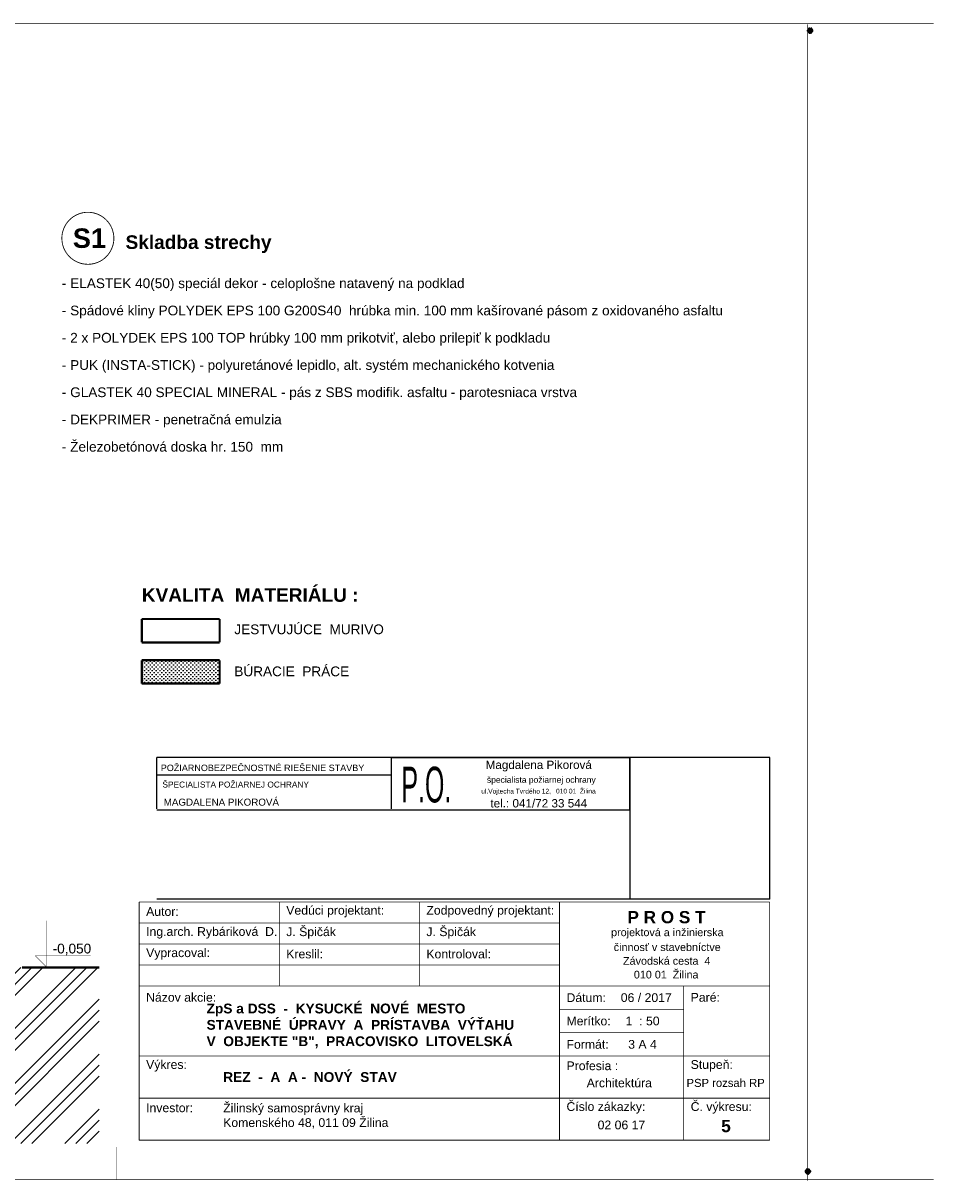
# Model space of a CAD drawing. Extents: x -289843 to 60066, y -44128 to 109843.
# Tile 60 of 61: x 48368 to 60066, y -5032 to 9836. Entities that reach past the tile are written whole.
import ezdxf
from ezdxf.enums import TextEntityAlignment as Align

# ---------------------------------------------------------------- set-up
doc = ezdxf.new("R2010")
doc.units = 0
doc.header["$MEASUREMENT"] = 0
for name, color, linetype in [('KÓTY', 7, 'Continuous'), ('múry', 7, 'Continuous'), ('TEXTY', 7, 'Continuous'), ('vyplne', 7, 'Continuous'), ('čiary', 7, 'Continuous')]:
    doc.layers.add(name, color=color, linetype=linetype)
doc.layers.add('PO VECI', color=1, linetype='Continuous', lineweight=60)
doc.styles.add('GENERATED_STYLE_1', font='arial.ttf')
doc.styles.get("Standard").update_dxf_attribs({"font": 'txt', "bigfont": 'BIGFONT.SHX'})
doc.styles.add('style1', font='arial.ttf', dxfattribs={"height": 150})

# ---------------------------------------------------------------- blocks, each defined once
blk = doc.blocks.new('HATCH_557', base_point=(8197, -2313))
at = {"layer": 'vyplne'}
h = blk.add_hatch(dxfattribs=at)
h.set_pattern_fill('ALUMINUM SIDING', color=14, scale=100, angle=45, style=0, pattern_type=0)
h.set_pattern_definition([(45, (0, 0), (-353.553, 353.553), []), (45, (-70.7, 70.7), (-353.553, 353.553), []), (45, (-141.4, 141.4), (-353.553, 353.553), [])])
h.paths.add_polyline_path([(8197, -2313), (8197, -50), (6605, -50), (6605, -100), (6105, -100), (6105, -1500), (5705, -1500), (5705, -550), (-2245, -550), (-2245, -1300), (-2695, -1300), (-2695, -1450), (-4520, -1450), (-4520, -1500), (-4920, -1500), (-4920, -1300), (-4920, -550), (-5445, -550), (-10045, -550), (-10045, -1500), (-10445, -1500), (-10445, -400), (-11945, -400), (-11945, -350), (-12435, -350), (-12435, -2313)], flags=0)
blk = doc.blocks.new('DIM_2105', base_point=(7524, -50))
at = {"layer": 'KÓTY', "color": 124, "linetype": 'Continuous', "const_width": 6.17}
for points in [[(7524, -50), (7524, 550)], [(7524, -50), (7374, 100)], [(7374, 100), (7524, 100)], [(7524, 100), (8088, 100)], [(7524, -50), (7224, -50)], [(7524, -50), (7636, -50)]]:
    blk.add_lwpolyline(points, dxfattribs=at)
at = {"layer": 'KÓTY', "color": 124, "style": 'GENERATED_STYLE_1', "oblique": 0}
blk.add_text('-0,050', height=125, dxfattribs=at).set_placement((7599, 130))

msp = doc.modelspace()

# ---------------------------------------------------------------- hatches: boundary and pattern name
at = {"layer": 'vyplne'}
h = msp.add_hatch(dxfattribs=at)
h.set_pattern_fill('% \xa025', scale=34.999999, angle=45, style=0, pattern_type=0)
h.set_pattern_definition([(45, (40473.53, -2241.554), (-24.74874, 24.74874), [0, -35])])
h.paths.add_polyline_path([(49892.5, 1354.6), (50892.5, 1354.6), (50892.5, 1654.6), (49892.5, 1654.6)], flags=0)

# ---------------------------------------------------------------- linework, layer by layer
at = {"layer": 'múry', "color": 7, "linetype": 'Continuous'}
for points, const_width in [([(28563.5, 9833.2), (60063.5, 9833.2)], 6), ([(58444.8, -5029.3), (58444.8, 9820.7)], 6), ([(50892.5, 2182.7), (49892.5, 2182.7)], 27.5), ([(49892.5, 2182.7), (49892.5, 1882.7)], 27.5), ([(50892.5, 1882.7), (50892.5, 2182.7)], 27.5), ([(49892.5, 1882.7), (50892.5, 1882.7)], 27.5), ([(50892.5, 1654.6), (49892.5, 1654.6)], 27.5), ([(49892.5, 1654.6), (49892.5, 1354.6)], 27.5), ([(50892.5, 1354.6), (50892.5, 1654.6)], 27.5), ([(49892.5, 1354.6), (50892.5, 1354.6)], 27.5), ([(48353.5, -2291.6), (49345, -2291.6)], 27.5), ([(49563.5, -5016.8), (49563.5, -4599.1)], 6), ([(28563.5, -5016.8), (60063.5, -5016.8)], 6)]:
    msp.add_lwpolyline(points, dxfattribs=dict(at, const_width=const_width))
at = {"layer": 'PO VECI', "color": 7, "linetype": 'Continuous', "lineweight": 25}
for p, q in [((57961.1, 403.2), (50086.1, 403.2)), ((50086.1, -253.1), (50086.1, 403.2)), ((53098.4, 403.2), (56160.9, 403.2)), ((53098.4, -253.1), (53098.4, 403.2)), ((56160.9, -271.8), (56160.9, 403.2)), ((56160.9, 403.2), (56160.9, -1415.4)), ((57961.1, -1415.4), (57961.1, 403.2)), ((53098.4, 178.2), (50086.1, 178.2)), ((56160.9, -271.8), (50086.1, -271.8)), ((56160.9, -271.8), (53098.4, -271.8)), ((57961.1, -1415.4), (50086.1, -1415.4))]:
    msp.add_line(p, q, dxfattribs=at)
at = {"layer": 'čiary', "color": 7, "linetype": 'Continuous', "const_width": 11}
msp.add_lwpolyline([(48865.2, 7073.1, 1), (49533.4, 7073.1, 1)], format="xyb", close=True, dxfattribs=at)
at = {"layer": 'čiary', "color": 7, "linetype": 'Continuous', "const_width": 9.9}
for points in [[(49857.7, -1449.9), (49857.7, -4509.9)], [(49857.7, -1449.9), (57957.7, -1449.9)], [(51657.7, -1449.9), (51657.7, -2529.9)], [(53457.7, -1449.9), (53457.7, -2529.9)], [(55257.7, -1449.9), (55257.7, -4509.9)], [(57957.7, -1449.9), (57957.7, -4509.9)], [(49857.7, -1719.9), (55257.7, -1719.9)], [(55257.7, -1989.9), (49857.7, -1989.9)], [(55257.7, -2259.9), (49857.7, -2259.9)], [(57957.7, -2529.9), (49857.7, -2529.9)], [(56852.8, -4509.9), (56852.8, -2529.9)], [(55257.7, -2829.9), (56852.8, -2829.9)], [(56852.8, -3129.9), (55257.7, -3129.9)], [(57957.7, -3429.9), (49857.7, -3429.9)], [(49857.7, -3969.9), (57957.7, -3969.9)], [(57957.7, -4509.9), (49857.7, -4509.9)]]:
    msp.add_lwpolyline(points, dxfattribs=at)

# ---------------------------------------------------------------- block references
at = {"layer": 'KÓTY', "color": 7, "linetype": 'Continuous'}
msp.add_blockref('DIM_2105', (48671.9, -2291.6), dxfattribs=at)
at = {"layer": 'vyplne', "color": 7, "linetype": 'Continuous'}
msp.add_blockref('HATCH_557', (49345, -4554.4), dxfattribs=at)

# ---------------------------------------------------------------- texts
at = {"layer": 'PO VECI', "color": 1, "ltscale": 30}
for p in [(58348.8, 9713), (58319.8, -4939.2)]:
    msp.add_text('.', height=600, dxfattribs=at).set_placement(p)
at = {"layer": 'PO VECI', "color": 1, "style": 'style1'}
msp.add_text('POŽIARNOBEZPEČNOSTNÉ RIEŠENIE STAVBY', height=82.952, dxfattribs=at).set_placement((50136.1, 313.2), align=Align.TOP_LEFT)
at = {"layer": 'PO VECI', "color": 7, "style": 'style1'}
for s, height, p in [('Magdalena Pikorová', 107.069, (54309.4, 364.6)), ('špecialista požiarnej ochrany', 77.868, (54326.1, 157.8)), ('ul.Vojtecha Tvrdého 12,', 60.737, (54252.2, 2.5)), ('010 01  Žilina       ', 60.737, (55213.2, 3.4)), ('tel.: 041/72 33 544', 107.458, (54370.1, -129.2))]:
    msp.add_text(s, height=height, dxfattribs=at).set_placement(p, align=Align.TOP_LEFT)
at = {"layer": 'PO VECI', "color": 1, "lineweight": 25, "style": 'style1', "width": 0.5}
msp.add_text('P.O.', height=458.64, dxfattribs=at).set_placement((53227, 286.4), align=Align.TOP_LEFT)
at = {"layer": 'PO VECI', "color": 7, "linetype": 'Continuous', "lineweight": 25, "attachment_point": 7, "style": 'GENERATED_STYLE_1'}
for s, insert, char_height in [('ŠPECIALISTA POŽIARNEJ OCHRANY', (50157.3, 18.2), 76.5), ('MAGDALENA PIKOROVÁ', (50173.6, -215), 90)]:
    msp.add_mtext(s, dxfattribs=dict(at, insert=insert, char_height=char_height))
at = {"layer": 'TEXTY', "color": 7, "style": 'GENERATED_STYLE_1'}
for s, insert, char_height, width, attachment_point in [('{\\fArial CE|b1|i0|c238|p34;S1}', (49219.3, 7073.1), 250, 840, 5), ('{\\fArial CE|b1|i0|c238|p34;Skladba strechy  }', (49683.7, 6883.4), 175, 2571.387, 7), ('{\\fArial CE|b0|i0|c238|p34;- ELASTEK 40(50) speciál dekor - celoplošne natavený na podklad}', (48865.2, 6558.4), 125, 5843.91, 1), ('{\\fArial CE|b0|i0|c238|p34;- Spádové kliny POLYDEK EPS 100 G200S40  hrúbka min. 100 mm kašírované pásom z oxidovaného asfaltu}', (48865.2, 6208.4), 125, 9087.617, 1), ('{\\fArial CE|b0|i0|c238|p34;- 2 x POLYDEK EPS 100 TOP hrúbky 100 mm prikotviť, alebo prilepiť k podkladu }', (48865.2, 5858.4), 125, 8179.186, 1), ('{\\fArial CE|b0|i0|c238|p34;- PUK (INSTA-STICK) - polyuretánové lepidlo, alt. systém mechanického kotvenia}', (48865.2, 5508.4), 125, 8179.186, 1), ('{\\fArial CE|b0|i0|c238|p34;- GLASTEK 40 SPECIAL MINERAL - pás z SBS modifik. asfaltu - parotesniaca vrstva }', (48865.2, 5158.4), 125, 7978.584, 1), ('{\\fArial CE|b0|i0|c238|p34;- DEKPRIMER - penetračná emulzia}', (48865.2, 4808.4), 125, 3985.475, 1), ('{\\fArial CE|b0|i0|c238|p34;- Železobetónová doska hr. 150  mm}', (48865.2, 4458.4), 125, 3985.475, 1), ('{\\fArial CE|b1|i0|c238|p34;KVALITA  MATERIÁLU :}', (49892.5, 2490.6), 175, 2856, 4), ('{\\fArial CE|b0|i0|c238|p34;JESTVUJÚCE  MURIVO  }', (51080.9, 2050.2), 125, 2380.94, 4), ('{\\fArial CE|b0|i0|c238|p34;BÚRACIE  PRÁCE }', (51080.9, 1510.5), 125, 4603.652, 4), ('{\\fArial CE|b0|i0|c238|p34;Vedúci projektant:}', (51747.7, -1574.1), 112.5, 1296, 4), ('{\\fArial CE|b0|i0|c238|p34;Zodpovedný projektant:}', (53547.7, -1574.1), 112.5, 1701, 4), ('{\\fArial CE|b0|i0|c238|p34;Autor:}', (49947.7, -1574.1), 112.5, 432, 4), ('{\\fArial CE|b1|i0|c238|p34;P R O S T}', (56632.2, -1646.8), 157.5, 1030.05, 5), ('{\\fArial CE|b0|i0|c238|p34;Ing.arch. Rybáriková  D.}', (49947.7, -1847.2), 112.5, 1734.75, 4), ('{\\fArial CE|b0|i0|c238|p34;J. Špičák}', (51747.7, -1849.8), 112.5, 723.166, 4), ('{\\fArial CE|b0|i0|c238|p34;J. Špičák}', (53547.7, -1849.8), 112.5, 723.166, 4), ('{\\fArial CE|b0|i0|c238|p34;projektová a inžinierska}', (56643.2, -1855.2), 99, 1490.94, 5), ('{\\fArial CE|b0|i0|c238|p34;činnosť v stavebníctve}', (56641.6, -2031.6), 99, 1425.6, 5), ('{\\fArial CE|b0|i0|c238|p34;Vypracoval:}', (49947.7, -2119.5), 112.5, 847.125, 4), ('{\\fArial CE|b0|i0|c238|p34;Kreslil:}', (51747.7, -2119.5), 112.5, 479.25, 4), ('{\\fArial CE|b0|i0|c238|p34;Kontroloval:}', (53547.7, -2119.5), 112.5, 857.25, 4), ('{\\fArial CE|b0|i0|c238|p34;Závodská cesta  4}', (56635.3, -2207.9), 99, 1161.27, 5), ('{\\fArial CE|b0|i0|c238|p34;010 01  Žilina}', (56628, -2384.3), 99, 852.39, 5), ('{\\fArial CE|b0|i0|c238|p34;Názov akcie:}', (49947.7, -2676.1), 112.5, 931.5, 4), ('{\\fArial CE|b0|i0|c238|p34;Dátum:}', (55347.7, -2679.9), 112.5, 523.125, 4), ('{\\fArial CE|b0|i0|c238|p34;06 / 2017}', (56372.4, -2679.9), 112.5, 678.375, 5), ('{\\fArial CE|b0|i0|c238|p34;Paré:}', (56942.8, -2676.1), 112.5, 388.125, 4), ('{\\fArial CE|b1|i0|c238|p34;ZpS a DSS  -  KYSUCKÉ  NOVÉ  MESTO \\PSTAVEBNÉ  ÚPRAVY  A  PRÍSTAVBA  VÝŤAHU  \\PV  OBJEKTE "B",  PRACOVISKO  LITOVELSKÁ  }', (50724, -2755.8), 126, 4486.372, 1), ('{\\fArial CE|b0|i0|c238|p34;Merítko:}', (55347.7, -2979.9), 112.5, 580.5, 4), ('{\\fArial CE|b0|i0|c238|p34;1  : 50}', (56325.1, -2979.9), 112.5, 448.875, 5), ('{\\fArial CE|b0|i0|c238|p34;Formát:}', (55347.7, -3279.9), 112.5, 556.875, 4), ('{\\fArial CE|b0|i0|c238|p34; 3 A 4}', (56302, -3279.9), 112.5, 421.875, 5), ('{\\fArial CE|b0|i0|c238|p34;Výkres:}', (49947.7, -3555.3), 112.5, 540, 4), ('{\\fArial CE|b0|i0|c238|p34;Profesia :}', (55347.7, -3555.3), 112.5, 681.75, 4), ('{\\fArial CE|b0|i0|c238|p34;Stupeň:}', (56942.8, -3555.3), 112.5, 560.25, 4), ('{\\fArial CE|b1|i0|c238|p34;REZ  -  A  A -  NOVÝ  STAV    }', (50937.7, -3699.9), 126, 2464.56, 4), ('{\\fArial CE|b0|i0|c238|p34;      Architektúra}', (55344.9, -3775.1), 112.5, 1127.25, 4), ('{\\fArial CE|b0|i0|c238|p34;PSP rozsah RP}', (56889.5, -3775.1), 103.5, 1037.07, 4), ('{\\fArial CE|b0|i0|c238|p34;Číslo zákazky:}', (55347.7, -4095.3), 112.5, 1039.5, 4), ('{\\fArial CE|b0|i0|c238|p34;Č. výkresu:}', (56942.8, -4095.3), 112.5, 813.375, 4), ('{\\fArial CE|b0|i0|c238|p34;Investor:}', (49947.7, -4095.3), 112.5, 621, 4), ('{\\fArial CE|b0|i0|c238|p34;Žilinský samosprávny kraj\\PKomenského 48, 011 09 Žilina }', (50937.7, -4040.5), 112.5, 2989.128, 1), ('{\\fArial CE|b0|i0|c238|p34;02 06 17}', (55747.6, -4315), 112.5, 634.5, 4), ('{\\fArial CE|b1|i0|c238|p34;5}', (57396.4, -4329.9), 157.5, 127.575, 5)]:
    msp.add_mtext(s, dxfattribs=dict(at, insert=insert, char_height=char_height, width=width, attachment_point=attachment_point))

doc.saveas('drawing.dxf')
